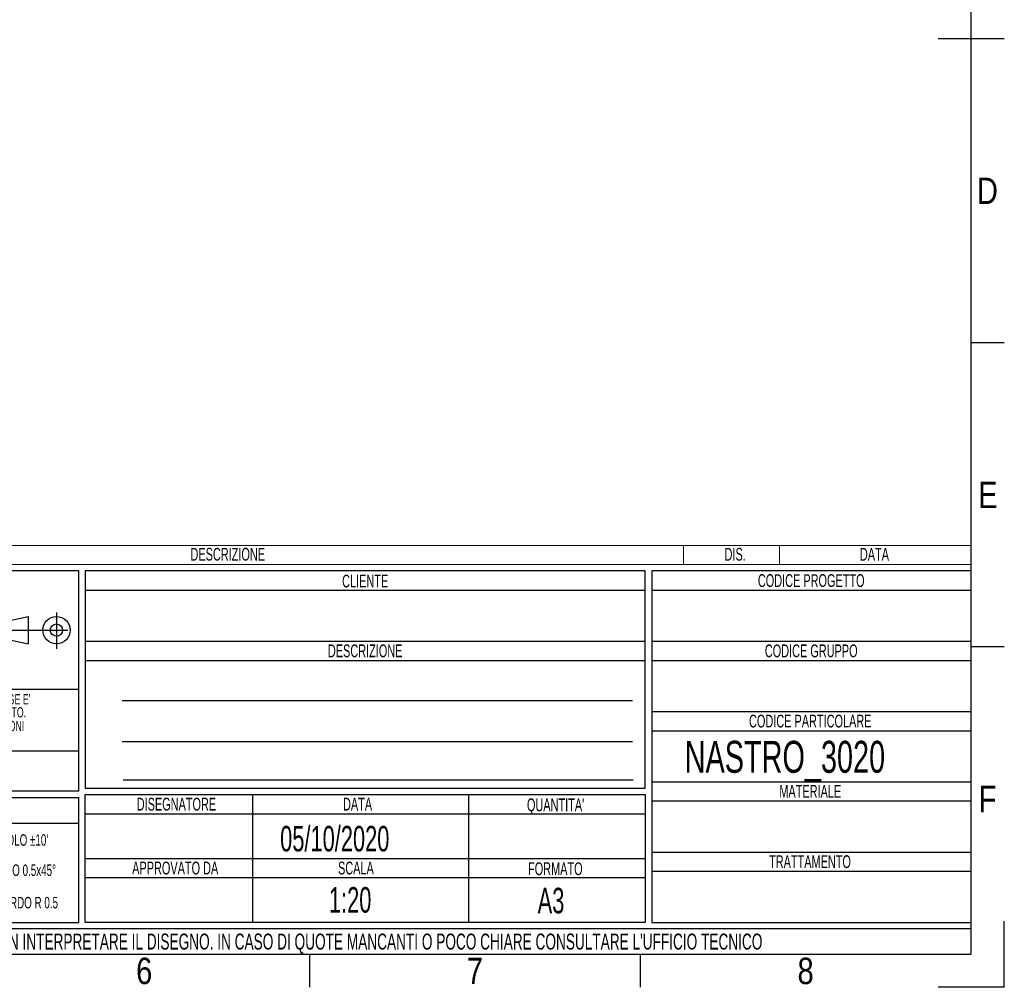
# Model space of a CAD drawing. Header units: millimetres. Extents: x 0 to 420, y 0 to 297.
# Tile 69 of 90: x 266 to 420, y 0 to 151. Entities that reach past the tile are written whole.
import ezdxf
from ezdxf.enums import TextEntityAlignment as Align

# ---------------------------------------------------------------- set-up
doc = ezdxf.new("R2010")
doc.units = ezdxf.units.MM
doc.linetypes.add('CENTERX2', pattern=[20.32, 12.7, -2.54, 2.54, -2.54])
doc.layers.add('CARTIGLIO', color=140, linetype='Continuous')
doc.styles.add('SLDTEXTSTYLE0', font='TXT', dxfattribs={"width": 0.638298})
doc.styles.add('SLDTEXTSTYLE1', font='TXT', dxfattribs={"width": 0.675})
doc.styles.add('SLDTEXTSTYLE2', font='TXT', dxfattribs={"width": 0.821468})

# ---------------------------------------------------------------- blocks, each defined once
blk = doc.blocks.new('SW_NOTE_0')
at = {"layer": 'CARTIGLIO', "color": 0, "insert": (1.97, 2.58), "char_height": 2, "attachment_point": 2, "style": 'SLDTEXTSTYLE0'}
blk.add_mtext('DIS.', dxfattribs=at)
blk = doc.blocks.new('SW_NOTE_0_1')
at = {"layer": 'CARTIGLIO', "color": 0, "insert": (7.1, 2.58), "char_height": 2, "attachment_point": 2, "style": 'SLDTEXTSTYLE0'}
blk.add_mtext('DESCRIZIONE', dxfattribs=at)
blk = doc.blocks.new('SW_NOTE_0_2')
at = {"layer": 'CARTIGLIO', "color": 0, "insert": (2.85, 2.58), "char_height": 2, "attachment_point": 2, "style": 'SLDTEXTSTYLE0'}
blk.add_mtext('DATA', dxfattribs=at)
blk = doc.blocks.new('SW_NOTE_0_8')
at = {"layer": 'CARTIGLIO', "color": 0, "insert": (8.57, 2.32), "char_height": 1.8, "attachment_point": 2, "style": 'SLDTEXTSTYLE0'}
blk.add_mtext('RACCORDO R 0.5', dxfattribs=at)
blk = doc.blocks.new('SW_NOTE_0_9')
at = {"layer": 'CARTIGLIO', "color": 0, "char_height": 1.6, "attachment_point": 2, "style": 'SLDTEXTSTYLE0'}
for s, insert in [("DISEGNO DI PROPRIETA'", (10.28, 2.06)), ('ALUSIC srl', (25.45, 2.06)), (". A TERMINI DI LEGGE E'", (39.41, 2.06))]:
    blk.add_mtext(s, dxfattribs=dict(at, insert=insert))
blk = doc.blocks.new('SW_NOTE_0_11')
at = {"layer": 'CARTIGLIO', "color": 0, "insert": (7.59, 2.32), "char_height": 1.8, "attachment_point": 2, "style": 'SLDTEXTSTYLE0'}
blk.add_mtext('SMUSSO 0.5x45°', dxfattribs=at)
blk = doc.blocks.new('SW_NOTE_0_12')
at = {"layer": 'CARTIGLIO', "color": 0, "insert": (27.34, 2.06), "char_height": 1.6, "attachment_point": 2, "style": 'SLDTEXTSTYLE0'}
blk.add_mtext('VIETATO RIPRODURRE O COMUNICARNE A TERZI IL CONTENUTO.', dxfattribs=at)
blk = doc.blocks.new('SW_NOTE_0_13')
at = {"layer": 'CARTIGLIO', "color": 0, "insert": (28.04, 2.06), "char_height": 1.6, "attachment_point": 2, "style": 'SLDTEXTSTYLE0'}
blk.add_mtext('DISEGNO ESEGUITO CON CAD NON SONO AMMESSE VARIAZIONI', dxfattribs=at)
blk = doc.blocks.new('SW_NOTE_0_14')
at = {"layer": 'CARTIGLIO', "color": 0, "insert": (21.07, 5.8), "char_height": 4.5, "attachment_point": 2, "style": 'SLDTEXTSTYLE1'}
blk.add_mtext('CONFIDENZIALE', dxfattribs=at)
blk = doc.blocks.new('SW_NOTE_0_15')
at = {"layer": 'CARTIGLIO', "color": 0, "insert": (23.94, 3.87), "char_height": 3, "attachment_point": 2, "style": 'SLDTEXTSTYLE0'}
blk.add_mtext('TOLLERANZE DI LAVORAZIONE', dxfattribs=at)
blk = doc.blocks.new('SW_NOTE_0_16')
at = {"layer": 'CARTIGLIO', "color": 0, "insert": (6.68, 2.32), "char_height": 1.8, "attachment_point": 2, "style": 'SLDTEXTSTYLE0'}
blk.add_mtext("ANGOLO ±10'", dxfattribs=at)
blk = doc.blocks.new('SW_NOTE_0_17')
at = {"layer": 'CARTIGLIO', "color": 0, "insert": (10.69, 2.58), "char_height": 2, "attachment_point": 2, "style": 'SLDTEXTSTYLE0'}
blk.add_mtext('CODICE PROGETTO', dxfattribs=at)
blk = doc.blocks.new('SW_NOTE_0_18')
at = {"layer": 'CARTIGLIO', "color": 0, "insert": (9.55, 2.58), "char_height": 2, "attachment_point": 2, "style": 'SLDTEXTSTYLE0'}
blk.add_mtext('CODICE GRUPPO', dxfattribs=at)
blk = doc.blocks.new('SW_NOTE_0_19')
at = {"layer": 'CARTIGLIO', "color": 0, "insert": (12.15, 2.58), "char_height": 2, "attachment_point": 2, "style": 'SLDTEXTSTYLE0'}
blk.add_mtext('CODICE PARTICOLARE', dxfattribs=at)
blk = doc.blocks.new('SW_NOTE_0_20')
at = {"layer": 'CARTIGLIO', "color": 0, "insert": (5.69, 2.58), "char_height": 2, "attachment_point": 2, "style": 'SLDTEXTSTYLE0'}
blk.add_mtext('MATERIALE', dxfattribs=at)
blk = doc.blocks.new('SW_NOTE_0_21')
at = {"layer": 'CARTIGLIO', "color": 0, "insert": (4.23, 2.58), "char_height": 2, "attachment_point": 2, "style": 'SLDTEXTSTYLE0'}
blk.add_mtext('CLIENTE', dxfattribs=at)
blk = doc.blocks.new('SW_NOTE_0_22')
at = {"layer": 'CARTIGLIO', "color": 0, "insert": (7.1, 2.58), "char_height": 2, "attachment_point": 2, "style": 'SLDTEXTSTYLE0'}
blk.add_mtext('DESCRIZIONE', dxfattribs=at)
blk = doc.blocks.new('SW_NOTE_0_23')
at = {"layer": 'CARTIGLIO', "color": 0, "insert": (5.56, 2.58), "char_height": 2, "attachment_point": 2, "style": 'SLDTEXTSTYLE0'}
blk.add_mtext("QUANTITA'", dxfattribs=at)
blk = doc.blocks.new('SW_NOTE_0_24')
at = {"layer": 'CARTIGLIO', "color": 0, "insert": (2.85, 2.58), "char_height": 2, "attachment_point": 2, "style": 'SLDTEXTSTYLE0'}
blk.add_mtext('DATA', dxfattribs=at)
blk = doc.blocks.new('SW_NOTE_0_25')
at = {"layer": 'CARTIGLIO', "color": 0, "insert": (7.61, 2.58), "char_height": 2, "attachment_point": 2, "style": 'SLDTEXTSTYLE0'}
blk.add_mtext('DISEGNATORE', dxfattribs=at)
blk = doc.blocks.new('SW_NOTE_0_26')
at = {"layer": 'CARTIGLIO', "color": 0, "insert": (5.4, 2.58), "char_height": 2, "attachment_point": 2, "style": 'SLDTEXTSTYLE0'}
blk.add_mtext('FORMATO', dxfattribs=at)
blk = doc.blocks.new('SW_NOTE_0_27')
at = {"layer": 'CARTIGLIO', "color": 0, "insert": (8.67, 2.58), "char_height": 2, "attachment_point": 2, "style": 'SLDTEXTSTYLE0'}
blk.add_mtext('APPROVATO DA', dxfattribs=at)
blk = doc.blocks.new('SW_NOTE_0_28')
at = {"layer": 'CARTIGLIO', "color": 0, "insert": (3.51, 2.58), "char_height": 2, "attachment_point": 2, "style": 'SLDTEXTSTYLE0'}
blk.add_mtext('SCALA', dxfattribs=at)
blk = doc.blocks.new('SW_NOTE_0_29')
at = {"layer": 'CARTIGLIO', "color": 0, "insert": (85.41, 3.22), "char_height": 2.5, "attachment_point": 2, "style": 'SLDTEXTSTYLE0'}
blk.add_mtext("ATTENZIONE: NON INTERPRETARE IL DISEGNO. IN CASO DI QUOTE MANCANTI O POCO CHIARE CONSULTARE L'UFFICIO TECNICO", dxfattribs=at)
blk = doc.blocks.new('SW_NOTE_0_30')
at = {"layer": 'CARTIGLIO', "color": 0, "insert": (7.53, 2.58), "char_height": 2, "attachment_point": 2, "style": 'SLDTEXTSTYLE0'}
blk.add_mtext('TRATTAMENTO', dxfattribs=at)
blk = doc.blocks.new('Cartiglio ALUSIC particolari STD')
at = {"color": 161, "linetype": 'Continuous', "lineweight": 18}
for p, q in [((175.68, 251.71), (375.33, 251.71)), ((330.33, 251.71), (330.33, 248.71)), ((345.33, 251.71), (345.33, 248.71)), ((375.33, 248.71), (375.33, 251.71)), ((175.68, 248.71), (375.33, 248.71))]:
    blk.add_line(p, q, dxfattribs=at)
at = {"layer": 'CARTIGLIO'}
for p, q in [((235.68, 247.71), (175.68, 247.71)), ((235.68, 213.26), (235.68, 247.71)), ((324.33, 247.71), (236.68, 247.71)), ((236.68, 247.71), (236.68, 213.71)), ((324.33, 213.71), (324.33, 247.71)), ((375.33, 247.71), (325.33, 247.71)), ((325.33, 247.71), (325.33, 192.71)), ((375.33, 192.71), (375.33, 247.71)), ((236.68, 244.71), (324.33, 244.71)), ((325.33, 244.71), (375.33, 244.71)), ((222.27, 239.42), (227.76, 240.6)), ((227.76, 240.6), (227.76, 236.33)), ((222.27, 237.51), (227.76, 236.33)), ((236.68, 236.71), (324.33, 236.71)), ((325.33, 236.71), (375.33, 236.71)), ((236.68, 233.71), (324.33, 233.71)), ((325.33, 233.71), (375.33, 233.71)), ((175.68, 229.21), (235.68, 229.21)), ((322.33, 227.38), (242.5, 227.38)), ((325.33, 225.71), (375.33, 225.71)), ((325.33, 222.71), (375.33, 222.71)), ((242.5, 221.02), (322.33, 221.02)), ((235.68, 219.48), (175.68, 219.48)), ((242.62, 215.03), (322.45, 215.03)), ((325.33, 214.71), (375.33, 214.71)), ((235.68, 213.26), (175.68, 213.26)), ((236.68, 213.71), (324.33, 213.71)), ((236.68, 212.71), (324.33, 212.71)), ((236.68, 192.71), (236.68, 212.71)), ((262.85, 212.71), (262.85, 192.71)), ((296.67, 212.71), (296.67, 192.71)), ((324.33, 212.71), (324.33, 192.71)), ((175.68, 212.26), (235.68, 212.26)), ((235.68, 192.71), (235.68, 212.26)), ((325.33, 211.71), (375.33, 211.71)), ((236.68, 209.71), (324.33, 209.71)), ((235.66, 208.2), (175.66, 208.2)), ((325.33, 203.71), (375.33, 203.71)), ((236.68, 202.71), (324.33, 202.71)), ((325.33, 200.71), (375.33, 200.71)), ((236.68, 199.71), (324.33, 199.71)), ((175.68, 192.71), (235.68, 192.71)), ((324.33, 192.71), (236.68, 192.71)), ((325.33, 192.71), (375.33, 192.71)), ((375.33, 191.71), (175.68, 191.71)), ((375.33, 187.71), (375.33, 191.71)), ((175.68, 187.71), (375.33, 187.71))]:
    blk.add_line(p, q, dxfattribs=at)
at = {"layer": 'CARTIGLIO', "linetype": 'CENTERX2'}
for p, q in [((232.19, 241.22), (232.19, 235.55)), ((221.26, 238.46), (235.09, 238.46))]:
    blk.add_line(p, q, dxfattribs=at)
at = {"layer": 'CARTIGLIO', "linetype": 'Continuous'}
blk.add_line((175.67, 187.71), (375.33, 187.71), dxfattribs=at)
at = {"layer": 'CARTIGLIO'}
for radius in [2.14, 0.957]:
    blk.add_circle((232.19, 238.46), radius, dxfattribs=at)
at = {"layer": 'CARTIGLIO', "color": 140}
for name, p in [('SW_NOTE_0_1', (251.9, 248.75)), ('SW_NOTE_0', (336.42, 248.75)), ('SW_NOTE_0_2', (357.33, 248.75)), ('SW_NOTE_0_21', (276.27, 244.55)), ('SW_NOTE_0_17', (339.6, 244.63)), ('SW_NOTE_0_22', (273.4, 233.63)), ('SW_NOTE_0_18', (340.74, 233.63)), ('SW_NOTE_0_9', (180.68, 226.37)), ('SW_NOTE_0_12', (178.06, 224.33)), ('SW_NOTE_0_19', (337.99, 222.63)), ('SW_NOTE_0_13', (177.34, 222.18)), ('SW_NOTE_0_14', (183.94, 213.18)), ('SW_NOTE_0_20', (344.45, 211.63)), ('SW_NOTE_0_15', (181.24, 208.03)), ('SW_NOTE_0_25', (243.36, 209.63)), ('SW_NOTE_0_24', (276.46, 209.63)), ('SW_NOTE_0_23', (304.73, 209.52)), ('SW_NOTE_0_16', (219.3, 204.18)), ('SW_NOTE_0_11', (218.38, 199.45)), ('SW_NOTE_0_27', (242.11, 199.63)), ('SW_NOTE_0_28', (275.54, 199.63)), ('SW_NOTE_0_26', (304.85, 199.52)), ('SW_NOTE_0_30', (342.57, 200.63)), ('SW_NOTE_0_8', (217.34, 194.37)), ('SW_NOTE_0_29', (189.34, 187.73))]:
    blk.add_blockref(name, p, dxfattribs=at)
for tag, height, style, width, p in [('AUTOATTR6', 5, 'SLDTEXTSTYLE1', 0.675, (352.76, 221.01)), ('AUTOATTR8', 4, 'SLDTEXTSTYLE0', 0.638298, (280.95, 207.72)), ('AUTOATTR9', 4, 'SLDTEXTSTYLE0', 0.638298, (279.83, 198.14)), ('AUTOATTR0', 4, 'SLDTEXTSTYLE0', 0.638298, (310.74, 198.03))]:
    blk.add_attdef(tag, text='', height=height, dxfattribs=dict(at, style=style, width=width)).set_placement(p, align=Align.TOP_CENTER)
for tag in ['AUTOATTR1', 'AUTOATTR2', 'AUTOATTR3', 'AUTOATTR4', 'AUTOATTR5', 'AUTOATTR7', 'AUTOATTR10', 'AUTOATTR11', 'AUTOATTR12', 'AUTOATTR13']:
    blk.add_attdef(tag, (0, 0), '', height=4, dxfattribs=at)

msp = doc.modelspace()

# ---------------------------------------------------------------- linework, layer by layer
at = {"layer": 'CARTIGLIO', "linetype": 'Continuous'}
for p, q in [((414.8274, 5.171), (414.8274, 291.82257)), ((409.65318, 148.49679), (420.00161, 148.49679)), ((420.00161, 100.894), (414.8274, 100.894)), ((420.00161, 53.29121), (414.8274, 53.29121)), ((420.00161, -0.00321), (420.00161, 10.34522)), ((5.18012, 5.171), (414.8274, 5.171)), ((215.17583, 5.171), (414.8274, 5.171)), ((311.34308, -0.00321), (311.34308, 5.171)), ((363.08524, -0.00321), (363.08524, 5.171)), ((420.00161, -0.00321), (409.65318, -0.00321))]:
    msp.add_line(p, q, dxfattribs=at)
at = {"layer": 'CARTIGLIO'}
msp.add_line((215.1774, 5.171), (414.8274, 5.171), dxfattribs=at)

# ---------------------------------------------------------------- block references
ref = msp.add_blockref('Cartiglio ALUSIC particolari STD', (39.50217, -182.54229), dxfattribs=at)
ref.add_attrib('AUTOATTR0', 'A3', dxfattribs={"color": 140, "height": 4, "style": 'SLDTEXTSTYLE0', "width": 0.638298}).set_placement((346.98883, 10.37439), align=Align.BOTTOM_LEFT)
ref.add_attrib('AUTOATTR6', 'NASTRO_3020', dxfattribs={"color": 140, "height": 5, "style": 'SLDTEXTSTYLE1', "width": 0.675}).set_placement((369.99406, 32.07946), align=Align.BOTTOM_LEFT)
ref.add_attrib('AUTOATTR8', '05/10/2020', dxfattribs={"color": 140, "height": 4, "style": 'SLDTEXTSTYLE0', "width": 0.638298}).set_placement((306.70072, 20.06509), align=Align.BOTTOM_LEFT)
ref.add_attrib('AUTOATTR9', '1:20', dxfattribs={"color": 140, "height": 4, "style": 'SLDTEXTSTYLE0', "width": 0.638298}).set_placement((314.32849, 10.48603), align=Align.BOTTOM_LEFT)

# ---------------------------------------------------------------- texts
at = {"layer": 'CARTIGLIO', "char_height": 4.13937, "attachment_point": 2, "style": 'SLDTEXTSTYLE2'}
for s, insert in [('D', (417.36554, 126.74857)), ('E', (417.42546, 79.14578)), ('F', (417.36817, 31.543)), ('6', (285.42834, 4.63707)), ('7', (337.1705, 4.63707)), ('8', (388.91266, 4.63707))]:
    msp.add_mtext(s, dxfattribs=dict(at, insert=insert))

doc.saveas('drawing.dxf')
